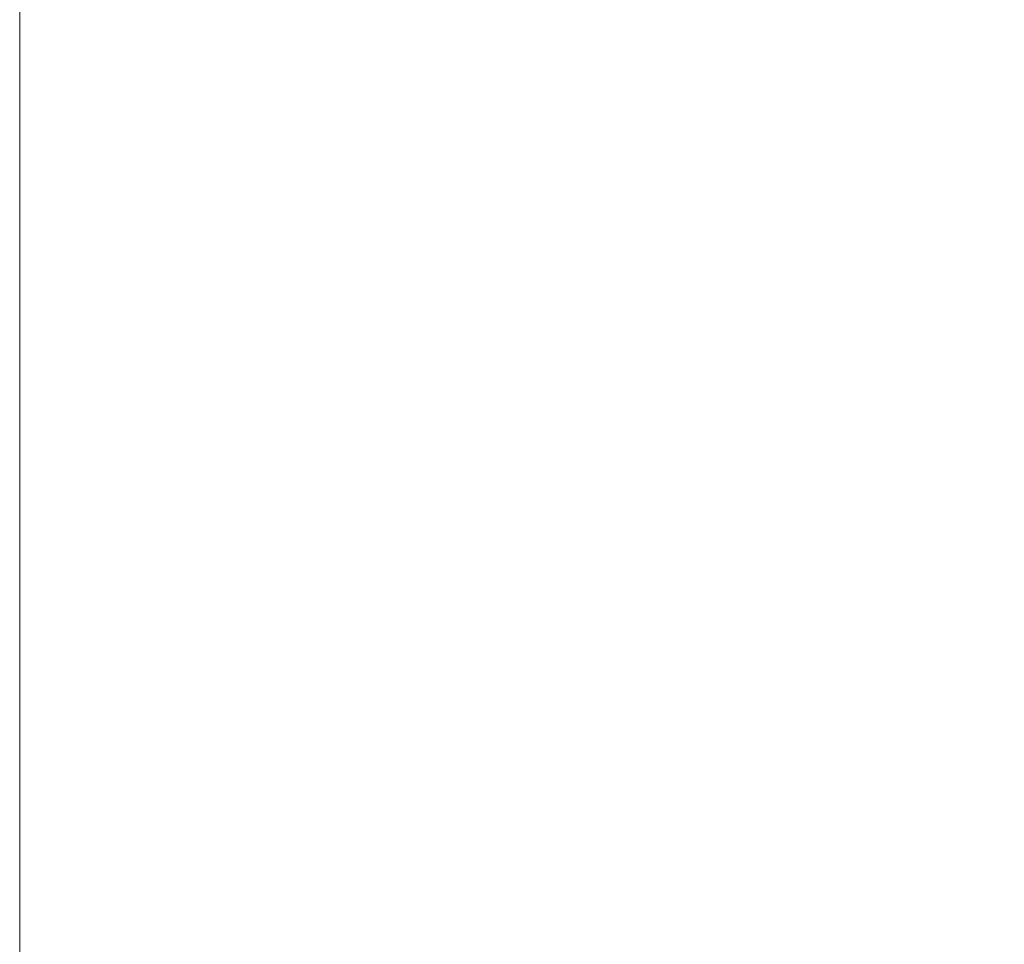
# Model space of a CAD drawing. Header units: inches. Extents: x -64 to 166, y 653 to 805.
# Tile 248 of 256: x -9.74335 to -9.74067, y 657.72911 to 657.73162. Entities that reach past the tile are written whole.
import ezdxf

# ---------------------------------------------------------------- set-up
doc = ezdxf.new("R2010")
doc.units = ezdxf.units.IN
doc.header["$MEASUREMENT"] = 0
doc.layers.add('A-FLOR-HRAL', color=1, linetype='Continuous', lineweight=9)

# ---------------------------------------------------------------- blocks, each defined once
blk = doc.blocks.new('Railing - 4_ x 4_-1398799-_3D_')
at = {"layer": 'A-FLOR-HRAL'}
mesh = blk.add_polyface(dxfattribs=at)
corners = [(2.0000001, 2.0000001, 36.5346537), (2.0000001, 2.0000001, -1.2218182), (-2.0000001, 2.0000001, -1.2218182), (-2.0000001, 2.0000001, 36.5346537)]
mesh.append_faces([[corners[k] for k in face] for face in [(2, 3, 0, 1)]])
mesh = blk.add_polyface(dxfattribs=at)
corners = [(2.0000001, 2.0000001, 36.5346537), (-2.0000001, 2.0000001, 36.5346537), (-2.0000001, -2.0000001, 36.5346537), (2.0000001, -2.0000001, 36.5346537)]
mesh.append_faces([[corners[k] for k in face] for face in [(3, 0, 1, 2)]])
mesh = blk.add_polyface(dxfattribs=at)
corners = [(-2.0000001, 2.0000001, -1.2218182), (2.0000001, 2.0000001, -1.2218182), (2.0000001, -2.0000001, 1.2218182), (-2.0000001, -2.0000001, 1.2218182)]
mesh.append_faces([[corners[k] for k in face] for face in [(0, 1, 2, 3)]])
blk = doc.blocks.new('Railing - Railing-1497174-_3D_')
at = {"rotation": 89.99999999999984}
blk.add_blockref('Railing - 4_ x 4_-1398799-_3D_', (-7.7433508, 657.7278222, 1235.0653475), dxfattribs=at)

msp = doc.modelspace()

# ---------------------------------------------------------------- block references
at = {"layer": 'A-FLOR-HRAL'}
msp.add_blockref('Railing - Railing-1497174-_3D_', (0, 0), dxfattribs=at)

doc.saveas('drawing.dxf')
